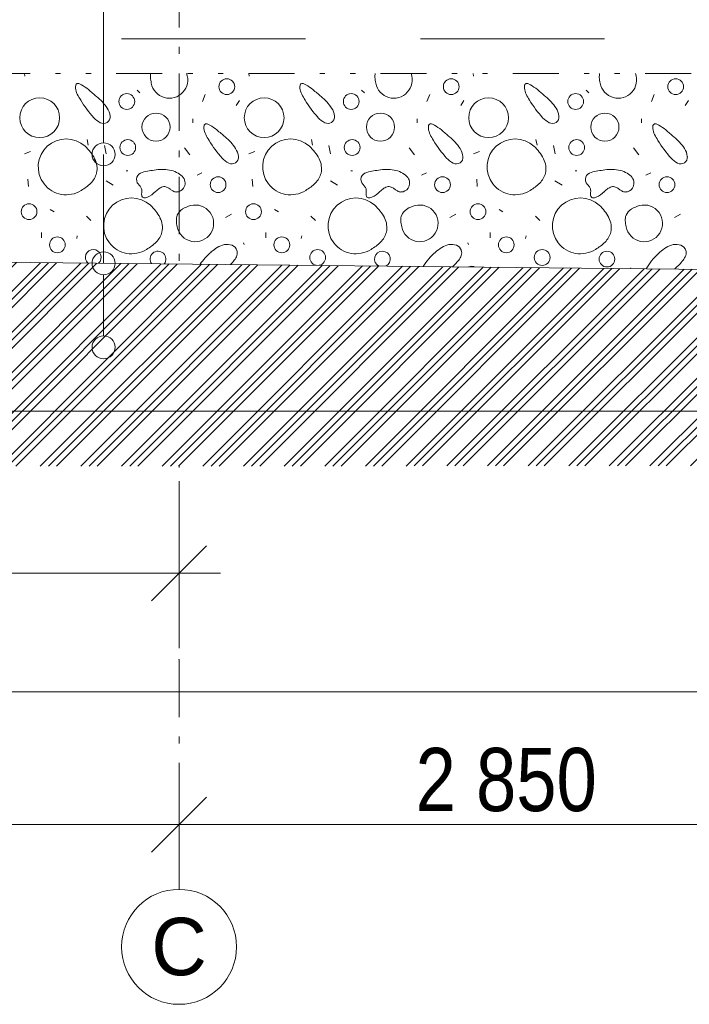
# Model space of a CAD drawing. Header units: millimetres. Extents: x -479461597 to -478645968, y -1101060132 to -1100898045.
# Tile 62 of 145: x -479079996 to -479077083, y -1101050701 to -1101046417. Entities that reach past the tile are written whole.
import ezdxf
from ezdxf.enums import TextEntityAlignment as Align

# ---------------------------------------------------------------- set-up
doc = ezdxf.new("R2010")
doc.units = ezdxf.units.MM
doc.header["$MEASUREMENT"] = 0
for name, pattern in [('Wipeout_Contour', [1000, 0, -1000]), ('Čerchovaná M', [450, 250, -85, 30, -85]), ('Čerchovaná se dvěma tečkami', [575, 200, -110, 22.5, -110, 22.5, -110]), ('Čárkovaná L', [1300, 800, -500])]:
    doc.linetypes.add(name, pattern=pattern)
for name, color, linetype in [('Bourané_2D prvky - vyplně', 7, 'Continuous'), ('Bourané_Kóty - SP', 7, 'Continuous'), ('Konstrukční síť', 7, 'Continuous'), ('Kóty - SP', 7, 'Continuous'), ('Legenda', 7, 'Continuous')]:
    doc.layers.add(name, color=color, linetype=linetype)
for name, color, linetype, lineweight, true_color in [('Bourané_2D prvky - vyplně_Pero_č.__40', 7, 'Continuous', 13, 0xc9ca94), ('Bourané_Konstrukce - základy výkop_Pero_č.__109', 7, 'Continuous', 13, 0x6da3d7), ('Bourané_Kóty - SP_Pero_č.__25', 7, 'Continuous', 13, 0x1a4f6e), ('Bourané_Kóty - SP_Pero_č.__45', 7, 'Continuous', 13, 0x1a4f6e), ('Bourané_Kóty - SP_Pero_č.__85', 7, 'Continuous', 13, 0x1a4f6e), ('Konstrukční síť_Pero_č.__81', 7, 'Continuous', 13, 0xa8a8a8), ('Kóty - SP_Pero_č.__25', 7, 'Continuous', 13, 0x1a4f6e), ('Kóty - SP_Pero_č.__45', 7, 'Continuous', 13, 0x1a4f6e), ('Kóty - SP_Pero_č.__85', 7, 'Continuous', 13, 0x1a4f6e), ('Legenda_Pero_č.__65', 7, 'Continuous', 13, 0x1a4f6e), ('Legenda_Pero_č.__85', 7, 'Continuous', 13, 0x1a4f6e), ('Situace - terén HTU_Pero_č.__186', 7, 'Continuous', 20, 0x7b0011)]:
    doc.layers.add(name, color=color, linetype=linetype, lineweight=lineweight, true_color=true_color)
for name, color, linetype, lineweight in [('Konstrukce - základy podsyp_Pero_č.__96', 124, 'Continuous', 13), ('Konstrukční síť_Pero_č.__183', 7, 'Continuous', 20), ('Legenda_Pero_č.__6', 7, 'Continuous', 20)]:
    doc.layers.add(name, color=color, linetype=linetype, lineweight=lineweight)
doc.styles.add('GENERATED_STYLE_5', font='txt')
doc.styles.add('GENERATED_STYLE_7', font='txt')
doc.dimstyles.new('GENERATED_STYLE__1', dxfattribs={"dimtxt": 275, "dimasz": 228, "dimexe": 0.18, "dimexo": 400, "dimgap": 0.09, "dimtad": 1, "dimtih": 1, "dimtoh": 1, "dimdec": 0, "dimzin": 0, "dimdsep": 46, "dimtxsty": 'GENERATED_STYLE_5', "dimblk": 'ARROWHEAD_6', "dimblk1": 'ARROWHEAD_6', "dimblk2": 'ARROWHEAD_6', "dimcen": 0.09, "dimclrd": 256, "dimclre": 256, "dimclrt": 256, "dimazin": 0, "dimtfac": 1, "dimtdec": 4, "dimtmove": 0, "dimatfit": 3, "dimfxl": 1, "dimtolj": 1, "dimtzin": 0, "dimarcsym": 0})
doc.dimstyles.new('GENERATED_STYLE__5', dxfattribs={"dimtxt": 275, "dimasz": 228, "dimexe": 0.18, "dimexo": 0.0625, "dimgap": 0.09, "dimtad": 1, "dimtih": 1, "dimtoh": 1, "dimdec": 0, "dimzin": 0, "dimdsep": 46, "dimtxsty": 'GENERATED_STYLE_5', "dimblk": 'ARROWHEAD_6', "dimblk1": 'ARROWHEAD_6', "dimblk2": 'ARROWHEAD_6', "dimcen": 0.09, "dimclrd": 256, "dimclre": 256, "dimclrt": 256, "dimazin": 0, "dimtfac": 1, "dimtdec": 4, "dimtmove": 0, "dimatfit": 3, "dimfxl": 1, "dimtolj": 1, "dimtzin": 0, "dimarcsym": 0})
doc.dimstyles.new('GENERATED_STYLE__6', dxfattribs={"dimtxt": 275, "dimasz": 261.25, "dimexe": 0.18, "dimexo": 400, "dimgap": 0.09, "dimtad": 1, "dimtih": 1, "dimtoh": 1, "dimdec": 0, "dimzin": 0, "dimdsep": 46, "dimtxsty": 'GENERATED_STYLE_5', "dimblk": 'ARROWHEAD_6', "dimblk1": 'ARROWHEAD_6', "dimblk2": 'ARROWHEAD_6', "dimcen": 0.09, "dimclrd": 256, "dimclre": 256, "dimclrt": 256, "dimazin": 0, "dimtfac": 1, "dimtdec": 4, "dimtmove": 0, "dimatfit": 3, "dimfxl": 1, "dimtolj": 1, "dimtzin": 0, "dimarcsym": 0})

# ---------------------------------------------------------------- blocks, each defined once
blk = doc.blocks.new('*X61', base_point=(-479070253, -1101046200.7))
at = {"layer": 'Bourané_2D prvky - vyplně_Pero_č.__40', "color": 9, "linetype": 'Continuous', "lineweight": 13, "true_color": 0xc9ca94}
for p, q in [((-479079974.4, -1101046662.5), (-479079975.9, -1101046650.7)), ((-479078998.1, -1101046662.5), (-479078999.6, -1101046650.7)), ((-479078021.8, -1101046662.5), (-479078023.3, -1101046650.7)), ((-479079485.2, -1101046723.3), (-479079473.4, -1101046735.2)), ((-479078508.9, -1101046723.3), (-479078497, -1101046735.2)), ((-479077532.6, -1101046723.3), (-479077520.7, -1101046735.2)), ((-479079189.1, -1101046742.3), (-479079201, -1101046773.1)), ((-479079054.1, -1101046789.6), (-479079039.9, -1101046768.3)), ((-479078212.8, -1101046742.3), (-479078224.7, -1101046773.1)), ((-479078077.8, -1101046789.6), (-479078063.6, -1101046768.3)), ((-479077236.5, -1101046742.3), (-479077248.3, -1101046773.1)), ((-479077101.5, -1101046789.6), (-479077087.3, -1101046768.3)), ((-479079243.6, -1101046848.9), (-479079243.6, -1101046865.4)), ((-479078267.3, -1101046848.9), (-479078267.3, -1101046865.4)), ((-479077291, -1101046848.9), (-479077291, -1101046865.4)), ((-479079703.1, -1101046938.9), (-479079698.4, -1101046962.6)), ((-479078726.8, -1101046938.9), (-479078722.1, -1101046962.6)), ((-479077750.5, -1101046938.9), (-479077745.7, -1101046962.6)), ((-479079949.5, -1101046991), (-479079975.5, -1101047000.4)), ((-479079627.3, -1101046964.9), (-479079620.2, -1101047000.4)), ((-479079255.5, -1101047005.2), (-479079279.1, -1101046974.4)), ((-479078973.1, -1101046991), (-479078999.2, -1101047000.4)), ((-479078651, -1101046964.9), (-479078643.9, -1101047000.4)), ((-479078279.1, -1101047005.2), (-479078302.8, -1101046974.4)), ((-479077996.8, -1101046991), (-479078022.9, -1101047000.4)), ((-479077674.7, -1101046964.9), (-479077667.6, -1101047000.4)), ((-479077302.8, -1101047005.2), (-479077326.5, -1101046974.4)), ((-479079532.6, -1101047073.9), (-479079525.5, -1101047073.9)), ((-479078556.3, -1101047073.9), (-479078549.2, -1101047073.9)), ((-479077579.9, -1101047073.9), (-479077572.8, -1101047073.9)), ((-479079961.1, -1101047111.5), (-479079958.7, -1101047142.3)), ((-479079620.5, -1101047118.2), (-479079589.7, -1101047137.2)), ((-479079224.7, -1101047092.8), (-479079203.3, -1101047083.4)), ((-479078984.8, -1101047111.5), (-479078982.4, -1101047142.3)), ((-479078644.2, -1101047118.2), (-479078613.4, -1101047137.2)), ((-479078248.3, -1101047092.8), (-479078227, -1101047083.4)), ((-479078008.4, -1101047111.5), (-479078006.1, -1101047142.3)), ((-479077667.9, -1101047118.2), (-479077637.1, -1101047137.2)), ((-479077272, -1101047092.8), (-479077250.7, -1101047083.4)), ((-479079863.5, -1101047242.5), (-479079846.8, -1101047253.3)), ((-479078887.2, -1101047242.5), (-479078870.4, -1101047253.3)), ((-479077910.9, -1101047242.5), (-479077894.1, -1101047253.3)), ((-479079705.5, -1101047272), (-479079686.5, -1101047290.9)), ((-479079075, -1101047262.9), (-479079101.1, -1101047277.1)), ((-479078729.2, -1101047272), (-479078710.2, -1101047290.9)), ((-479078098.7, -1101047262.9), (-479078124.8, -1101047277.1)), ((-479077752.8, -1101047272), (-479077733.9, -1101047290.9)), ((-479077122.4, -1101047262.9), (-479077148.5, -1101047277.1)), ((-479079902.1, -1101047366.7), (-479079902.1, -1101047343)), ((-479079748.1, -1101047369.1), (-479079745.8, -1101047357.2)), ((-479078925.8, -1101047366.7), (-479078925.8, -1101047343)), ((-479078771.8, -1101047369.1), (-479078769.4, -1101047357.2)), ((-479077949.4, -1101047366.7), (-479077949.4, -1101047343)), ((-479077795.5, -1101047369.1), (-479077793.1, -1101047357.2)), ((-479079020.5, -1101047395.1), (-479079022.9, -1101047388)), ((-479078044.2, -1101047395.1), (-479078046.6, -1101047388)), ((-479077338.3, -1101047497), (-479077339.5, -1101047499.9))]:
    blk.add_line(p, q, dxfattribs=at)
for centre, radius in [((-479079095.4, -1101046708.4), 34.3), ((-479078119.1, -1101046708.4), 34.3), ((-479077142.8, -1101046708.4), 34.3), ((-479079909.2, -1101046843.4), 86.5), ((-479079530.4, -1101046772.8), 34.3), ((-479078932.9, -1101046843.4), 86.5), ((-479078554.1, -1101046772.8), 34.3), ((-479077956.6, -1101046843.4), 86.5), ((-479077577.8, -1101046772.8), 34.3), ((-479079403.2, -1101046884.4), 61.2), ((-479078426.9, -1101046884.4), 61.2), ((-479077450.6, -1101046884.4), 61.2), ((-479079526.2, -1101046973.2), 34.3), ((-479078549.9, -1101046973.2), 34.3), ((-479077573.6, -1101046973.2), 34.3), ((-479079133.2, -1101047134.9), 34.3), ((-479078156.9, -1101047134.9), 34.3), ((-479077180.6, -1101047134.9), 34.3), ((-479079955.5, -1101047252.3), 34.3), ((-479078979.2, -1101047252.3), 34.3), ((-479078002.8, -1101047252.3), 34.3), ((-479079832.3, -1101047396.6), 34.3), ((-479078856, -1101047396.6), 34.3), ((-479077879.7, -1101047396.6), 34.3), ((-479078699.9, -1101047451.5), 34.3), ((-479077723.6, -1101047451.5), 34.3), ((-479077441.8, -1101047458.5), 34.3)]:
    blk.add_circle(centre, radius, dxfattribs=at)
for centre, radius, start, end in [((-479079367.2, -1101046664.4), 60.4, 166.8265, 183.2347), ((-479079345.1, -1101046678.7), 79.9, 190.4282, 20.57), ((-479078390.9, -1101046664.4), 60.4, 166.8265, 183.2347), ((-479078368.8, -1101046678.7), 79.9, 190.4282, 20.57), ((-479077414.6, -1101046664.4), 60.4, 166.8265, 183.2347), ((-479077392.4, -1101046678.7), 79.9, 190.4282, 20.57), ((-479079287.7, -1101046660), 140, 183.2095, 193.7302), ((-479078311.4, -1101046660), 140, 183.2095, 193.7302), ((-479077335.1, -1101046660), 140, 183.2095, 193.7302), ((-479079718.6, -1101046710.1), 35.1, 166.9916, 187.7906), ((-479079673.8, -1101046705.9), 80.1, 186.4296, 206.157), ((-479079740.7, -1101046705.3), 12.4, 144.5812, 165.7924), ((-479079744.3, -1101046702.9), 8.15, 116.4425, 143.7464), ((-479079743.7, -1101046704.4), 9.77, 91.5878, 115.1953), ((-479079743.5, -1101046712.5), 17.9, 76.2622, 91.634), ((-479079751.1, -1101046740.9), 47.3, 60.0923, 75.5611), ((-479079828.7, -1101046877), 203.9, 49.777, 60.2392), ((-479080284.3, -1101047442.6), 930.2, 47.9748, 50.8493), ((-479078742.3, -1101046710.1), 35.1, 166.9916, 187.7906), ((-479078697.5, -1101046705.9), 80.1, 186.4296, 206.157), ((-479078764.4, -1101046705.3), 12.4, 144.5812, 165.7924), ((-479078768, -1101046702.9), 8.15, 116.4425, 143.7464), ((-479078767.4, -1101046704.4), 9.77, 91.5878, 115.1953), ((-479078767.2, -1101046712.5), 17.9, 76.2622, 91.634), ((-479078774.7, -1101046740.9), 47.3, 60.0923, 75.5611), ((-479078852.4, -1101046877), 203.9, 49.777, 60.2392), ((-479079308, -1101047442.6), 930.2, 47.9748, 50.8493), ((-479077765.9, -1101046710.1), 35.1, 166.9916, 187.7906), ((-479077721.1, -1101046705.9), 80.1, 186.4296, 206.157), ((-479077788.1, -1101046705.3), 12.4, 144.5812, 165.7924), ((-479077791.6, -1101046702.9), 8.15, 116.4425, 143.7464), ((-479077791.1, -1101046704.4), 9.77, 91.5878, 115.1953), ((-479077790.9, -1101046712.5), 17.9, 76.2622, 91.634), ((-479077798.4, -1101046740.9), 47.3, 60.0923, 75.5611), ((-479077876, -1101046877), 203.9, 49.777, 60.2392), ((-479078331.7, -1101047442.6), 930.2, 47.9748, 50.8493), ((-479079539.4, -1101046639.1), 230.1, 206.3304, 213.6244), ((-479079342.5, -1101046538.6), 450.4, 210.4057, 222.5965), ((-479079802.7, -1101046927.1), 225.2, 33.8343, 51.1866), ((-479078563.1, -1101046639.1), 230.1, 206.3304, 213.6244), ((-479078366.2, -1101046538.6), 450.4, 210.4057, 222.5965), ((-479078826.4, -1101046927.1), 225.2, 33.8343, 51.1866), ((-479077586.7, -1101046639.1), 230.1, 206.3304, 213.6244), ((-479077389.9, -1101046538.6), 450.4, 210.4057, 222.5965), ((-479077850.1, -1101046927.1), 225.2, 33.8343, 51.1866), ((-479079682.6, -1101046845.2), 79.8, 6.3813, 32.9796), ((-479078706.3, -1101046845.2), 79.8, 6.3813, 32.9796), ((-479077730, -1101046845.2), 79.8, 6.3813, 32.9796), ((-479079600.7, -1101046776.5), 99.3, 222.3712, 243.0633), ((-479079631.4, -1101046837.4), 31.2, 242.6052, 300.2402), ((-479079633.1, -1101046839.9), 30, 305.4921, 6.9034), ((-479078624.4, -1101046776.5), 99.3, 222.3712, 243.0633), ((-479078655.1, -1101046837.4), 31.2, 242.6052, 300.2402), ((-479078656.8, -1101046839.9), 30, 305.4921, 6.9034), ((-479077648.1, -1101046776.5), 99.3, 222.3712, 243.0633), ((-479077678.7, -1101046837.4), 31.2, 242.6052, 300.2402), ((-479077680.5, -1101046839.9), 30, 305.4921, 6.9034), ((-479079160, -1101046885.7), 35.1, 166.9916, 187.7906), ((-479079115.1, -1101046881.5), 80.1, 186.4296, 206.157), ((-479079182.1, -1101046880.9), 12.4, 144.5812, 165.7924), ((-479079185.7, -1101046878.5), 8.15, 116.4425, 143.7464), ((-479079185.1, -1101046880), 9.77, 91.5878, 115.1953), ((-479079184.9, -1101046888.1), 17.9, 76.2622, 91.634), ((-479079192.4, -1101046916.5), 47.3, 60.0923, 75.5611), ((-479079270.1, -1101047052.5), 203.9, 49.777, 60.2392), ((-479079725.7, -1101047618.2), 930.2, 47.9748, 50.8493), ((-479078183.6, -1101046885.7), 35.1, 166.9916, 187.7906), ((-479078138.8, -1101046881.5), 80.1, 186.4296, 206.157), ((-479078205.8, -1101046880.9), 12.4, 144.5812, 165.7924), ((-479078209.3, -1101046878.5), 8.15, 116.4425, 143.7464), ((-479078208.8, -1101046880), 9.77, 91.5878, 115.1953), ((-479078208.6, -1101046888.1), 17.9, 76.2622, 91.634), ((-479078216.1, -1101046916.5), 47.3, 60.0923, 75.5611), ((-479078293.7, -1101047052.5), 203.9, 49.777, 60.2392), ((-479078749.4, -1101047618.2), 930.2, 47.9748, 50.8493), ((-479077207.3, -1101046885.7), 35.1, 166.9916, 187.7906), ((-479077162.5, -1101046881.5), 80.1, 186.4296, 206.157), ((-479077229.5, -1101046880.9), 12.4, 144.5812, 165.7924), ((-479077233, -1101046878.5), 8.15, 116.4425, 143.7464), ((-479077232.5, -1101046880), 9.77, 91.5878, 115.1953), ((-479077232.2, -1101046888.1), 17.9, 76.2622, 91.634), ((-479077239.8, -1101046916.5), 47.3, 60.0923, 75.5611), ((-479077317.4, -1101047052.5), 203.9, 49.777, 60.2392), ((-479077773.1, -1101047618.2), 930.2, 47.9748, 50.8493), ((-479079794.1, -1101047057.2), 121.6, 47.4454, 302.6151), ((-479078980.8, -1101046814.7), 230.1, 206.3304, 213.6244), ((-479078783.9, -1101046714.2), 450.4, 210.4057, 222.5965), ((-479079244.1, -1101047102.7), 225.2, 33.8343, 51.1866), ((-479078817.8, -1101047057.2), 121.6, 47.4454, 302.6151), ((-479078004.4, -1101046814.7), 230.1, 206.3304, 213.6244), ((-479077807.6, -1101046714.2), 450.4, 210.4057, 222.5965), ((-479078267.8, -1101047102.7), 225.2, 33.8343, 51.1866), ((-479077841.4, -1101047057.2), 121.6, 47.4454, 302.6151), ((-479077028.1, -1101046814.7), 230.1, 206.3304, 213.6244), ((-479076831.3, -1101046714.2), 450.4, 210.4057, 222.5965), ((-479077291.5, -1101047102.7), 225.2, 33.8343, 51.1866), ((-479079848.2, -1101047115.2), 201, 27.7394, 47.2569), ((-479079124, -1101047020.8), 79.8, 6.3813, 32.9796), ((-479078871.9, -1101047115.2), 201, 27.7394, 47.2569), ((-479078147.7, -1101047020.8), 79.8, 6.3813, 32.9796), ((-479077895.6, -1101047115.2), 201, 27.7394, 47.2569), ((-479077171.4, -1101047020.8), 79.8, 6.3813, 32.9796), ((-479079752.2, -1101047064.9), 92.5, 347.7666, 27.8507), ((-479079042.1, -1101046952.1), 99.3, 222.3712, 243.0633), ((-479079074.5, -1101047015.5), 30, 305.4921, 6.9034), ((-479078775.8, -1101047064.9), 92.5, 347.7666, 27.8507), ((-479078065.8, -1101046952.1), 99.3, 222.3712, 243.0633), ((-479078098.2, -1101047015.5), 30, 305.4921, 6.9034), ((-479077799.5, -1101047064.9), 92.5, 347.7666, 27.8507), ((-479077089.5, -1101046952.1), 99.3, 222.3712, 243.0633), ((-479077121.8, -1101047015.5), 30, 305.4921, 6.9034), ((-479079348.3, -1101047544), 476.8, 96.6259, 103.9434), ((-479079376.8, -1101047249.4), 181.1, 76.9848, 98.4191), ((-479079365.3, -1101047188.6), 119.2, 60.5831, 75.8236), ((-479079072.8, -1101047013), 31.2, 242.6052, 300.2402), ((-479078372, -1101047544), 476.8, 96.6259, 103.9434), ((-479078400.5, -1101047249.4), 181.1, 76.9848, 98.4191), ((-479078388.9, -1101047188.6), 119.2, 60.5831, 75.8236), ((-479078096.4, -1101047013), 31.2, 242.6052, 300.2402), ((-479077395.7, -1101047544), 476.8, 96.6259, 103.9434), ((-479077424.2, -1101047249.4), 181.1, 76.9848, 98.4191), ((-479077412.6, -1101047188.6), 119.2, 60.5831, 75.8236), ((-479077120.1, -1101047013), 31.2, 242.6052, 300.2402), ((-479079754.8, -1101047059.5), 96.3, 314.7779, 344.9961), ((-479079456.5, -1101047112), 31.5, 102.3324, 221.6658), ((-479079339.9, -1101047146.2), 69.8, 37.6475, 61.5974), ((-479079317.3, -1101047127.3), 40.4, 327.0376, 36.1209), ((-479078778.5, -1101047059.5), 96.3, 314.7779, 344.9961), ((-479078480.2, -1101047112), 31.5, 102.3324, 221.6658), ((-479078363.6, -1101047146.2), 69.8, 37.6475, 61.5974), ((-479078340.9, -1101047127.3), 40.4, 327.0376, 36.1209), ((-479077802.2, -1101047059.5), 96.3, 314.7779, 344.9961), ((-479077503.8, -1101047112), 31.5, 102.3324, 221.6658), ((-479077387.3, -1101047146.2), 69.8, 37.6475, 61.5974), ((-479077364.6, -1101047127.3), 40.4, 327.0376, 36.1209), ((-479079828, -1101046985.9), 200.1, 299.8029, 314.8134), ((-479079546.3, -1101047199.4), 93.8, 36.3442, 45.0506), ((-479079494.8, -1101047161.3), 29.8, 9.2485, 36.0448), ((-479079516.9, -1101047161.7), 51.7, 352.8034, 5.8388), ((-479079495.6, -1101047073.5), 128.1, 295.4669, 314.5735), ((-479079297.7, -1101047279.1), 157.3, 125.1766, 133.3696), ((-479079365.2, -1101047182.6), 39.5, 96.3875, 125.8548), ((-479079367.8, -1101047174.8), 31.5, 62.2902, 93.1672), ((-479079396.6, -1101047227.8), 91.8, 52.6959, 61.7729), ((-479079279, -1101047072.6), 102.9, 232.9934, 240.456), ((-479079312.4, -1101047131.1), 35.6, 240.8322, 267.0065), ((-479079314, -1101047130.8), 35.8, 269.5174, 328.7918), ((-479078851.7, -1101046985.9), 200.1, 299.8029, 314.8134), ((-479078570, -1101047199.4), 93.8, 36.3442, 45.0506), ((-479078518.5, -1101047161.3), 29.8, 9.2485, 36.0448), ((-479078540.5, -1101047161.7), 51.7, 352.8034, 5.8388), ((-479078519.3, -1101047073.5), 128.1, 295.4669, 314.5735), ((-479078321.4, -1101047279.1), 157.3, 125.1766, 133.3696), ((-479078388.8, -1101047182.6), 39.5, 96.3875, 125.8548), ((-479078391.5, -1101047174.8), 31.5, 62.2902, 93.1672), ((-479078420.2, -1101047227.8), 91.8, 52.6959, 61.7729), ((-479078302.7, -1101047072.6), 102.9, 232.9934, 240.456), ((-479078336.1, -1101047131.1), 35.6, 240.8322, 267.0065), ((-479078337.7, -1101047130.8), 35.8, 269.5174, 328.7918), ((-479077875.4, -1101046985.9), 200.1, 299.8029, 314.8134), ((-479077593.7, -1101047199.4), 93.8, 36.3442, 45.0506), ((-479077542.2, -1101047161.3), 29.8, 9.2485, 36.0448), ((-479077564.2, -1101047161.7), 51.7, 352.8034, 5.8388), ((-479077543, -1101047073.5), 128.1, 295.4669, 314.5735), ((-479077345.1, -1101047279.1), 157.3, 125.1766, 133.3696), ((-479077412.5, -1101047182.6), 39.5, 96.3875, 125.8548), ((-479077415.2, -1101047174.8), 31.5, 62.2902, 93.1672), ((-479077443.9, -1101047227.8), 91.8, 52.6959, 61.7729), ((-479077326.4, -1101047072.6), 102.9, 232.9934, 240.456), ((-479077359.8, -1101047131.1), 35.6, 240.8322, 267.0065), ((-479077361.3, -1101047130.8), 35.8, 269.5174, 328.7918), ((-479079509.8, -1101047313.8), 121.6, 47.4454, 302.6151), ((-479079420.9, -1101047174.4), 45.1, 172.1101, 189.0874), ((-479079450.6, -1101047178.9), 15.1, 189.971, 219.9454), ((-479079454.2, -1101047181.3), 10.8, 222.4728, 257.5463), ((-479079452.8, -1101047173.7), 18.5, 258.5237, 281.5295), ((-479079456.7, -1101047152.1), 40.5, 280.7953, 293.5363), ((-479078533.5, -1101047313.8), 121.6, 47.4454, 302.6151), ((-479078444.6, -1101047174.4), 45.1, 172.1101, 189.0874), ((-479078474.2, -1101047178.9), 15.1, 189.971, 219.9454), ((-479078477.9, -1101047181.3), 10.8, 222.4728, 257.5463), ((-479078476.5, -1101047173.7), 18.5, 258.5237, 281.5295), ((-479078480.4, -1101047152.1), 40.5, 280.7953, 293.5363), ((-479077557.2, -1101047313.8), 121.6, 47.4454, 302.6151), ((-479077468.3, -1101047174.4), 45.1, 172.1101, 189.0874), ((-479077497.9, -1101047178.9), 15.1, 189.971, 219.9454), ((-479077501.6, -1101047181.3), 10.8, 222.4728, 257.5463), ((-479077500.2, -1101047173.7), 18.5, 258.5237, 281.5295), ((-479077504.1, -1101047152.1), 40.5, 280.7953, 293.5363), ((-479079564, -1101047371.8), 201, 27.7394, 47.2569), ((-479079232.4, -1101047303), 79.9, 190.4282, 104.6294), ((-479079257.8, -1101047290.4), 57.9, 120.7918, 156.6671), ((-479079215.3, -1101047361.1), 140.5, 105.3821, 120.9077), ((-479078587.7, -1101047371.8), 201, 27.7394, 47.2569), ((-479078256.1, -1101047303), 79.9, 190.4282, 104.6294), ((-479078281.5, -1101047290.4), 57.9, 120.7918, 156.6671), ((-479078239, -1101047361.1), 140.5, 105.3821, 120.9077), ((-479077611.3, -1101047371.8), 201, 27.7394, 47.2569), ((-479077279.8, -1101047303), 79.9, 190.4282, 104.6294), ((-479077305.2, -1101047290.4), 57.9, 120.7918, 156.6671), ((-479077262.7, -1101047361.1), 140.5, 105.3821, 120.9077), ((-479079467.9, -1101047321.5), 92.5, 347.7666, 27.8507), ((-479079254.5, -1101047288.7), 60.4, 159.3574, 183.2347), ((-479079175, -1101047284.3), 140, 183.2095, 193.7302), ((-479078491.6, -1101047321.5), 92.5, 347.7666, 27.8507), ((-479078278.2, -1101047288.7), 60.4, 159.3574, 183.2347), ((-479078198.7, -1101047284.3), 140, 183.2095, 193.7302), ((-479077515.3, -1101047321.5), 92.5, 347.7666, 27.8507), ((-479077301.9, -1101047288.7), 60.4, 159.3574, 183.2347), ((-479077222.4, -1101047284.3), 140, 183.2095, 193.7302), ((-479079470.5, -1101047316.2), 96.3, 314.7779, 344.9961), ((-479078494.2, -1101047316.2), 96.3, 314.7779, 344.9961), ((-479077517.9, -1101047316.2), 96.3, 314.7779, 344.9961), ((-479079676.2, -1101047451.5), 34.3, 312.6136, 226.2405), ((-479079543.8, -1101047242.6), 200.1, 299.8029, 314.8134), ((-479079024.6, -1101047581.9), 207.1, 122.8427, 132.3696), ((-479079089.9, -1101047480.5), 86.5, 100.496, 122.8825), ((-479079094.6, -1101047454.9), 60.4, 68.6646, 100.5486), ((-479079085.9, -1101047432.6), 36.5, 19.3509, 68.7902), ((-479079086, -1101047431.4), 36.2, 341.8983, 17.4009), ((-479078567.4, -1101047242.6), 200.1, 299.8029, 314.8134), ((-479078048.3, -1101047581.9), 207.1, 122.8427, 132.3696), ((-479078113.6, -1101047480.5), 86.5, 100.496, 122.8825), ((-479078118.3, -1101047454.9), 60.4, 68.6646, 100.5486), ((-479078109.5, -1101047432.6), 36.5, 19.3509, 68.7902), ((-479078109.7, -1101047431.4), 36.2, 341.8983, 17.4009), ((-479077591.1, -1101047242.6), 200.1, 299.8029, 314.8134), ((-479077071.9, -1101047581.9), 207.1, 122.8427, 132.3696), ((-479077137.3, -1101047480.5), 86.5, 100.496, 122.8825), ((-479077142, -1101047454.9), 60.4, 68.6646, 100.5486), ((-479077133.2, -1101047432.6), 36.5, 19.3509, 68.7902), ((-479077133.4, -1101047431.4), 36.2, 341.8983, 17.4009), ((-479079394.5, -1101047458.5), 34.3, 321.9566, 216.8975), ((-479078997.6, -1101047628), 259.5, 129.9016, 145.5542), ((-479079259.8, -1101047308.6), 250.4, 316.0127, 321.8671), ((-479079116.7, -1101047420.4), 68.8, 321.4678, 341.1053), ((-479078418.2, -1101047458.5), 34.3, 296.1865, 242.6676), ((-479078021.3, -1101047628), 259.5, 129.9016, 148.1126), ((-479078283.5, -1101047308.6), 250.4, 312.8533, 321.8671), ((-479078140.3, -1101047420.4), 68.8, 321.4678, 341.1053), ((-479077045, -1101047628), 259.5, 129.9016, 148.2696), ((-479077307.2, -1101047308.6), 250.4, 310.4067, 321.8671), ((-479077164, -1101047420.4), 68.8, 321.4678, 341.1053), ((-479078029.3, -1101047524), 34.3, 64.0751, 114.779), ((-479077175.3, -1101047549.8), 107.6, 147.1941, 152.7944), ((-479077407.8, -1101047188.4), 407.2, 309.6686, 310.2276)]:
    blk.add_arc(centre, radius, start, end, dxfattribs=at)
blk = doc.blocks.new('výplň_2_3', base_point=(-479070253, -1101046200.7))
at = {"color": 254, "linetype": 'Wipeout_Contour', "lineweight": 0, "ltscale": 25215994912.12917}
blk.add_wipeout([(-479095604.7, -1101047000.7), (-479095651.1, -1101047000.7), (-479095651.1, -1101047050.7), (-479095540.5, -1101047050.7), (-479095344.2, -1101047247), (-479095301, -1101047375.7), (-479097801.1, -1101047350.7), (-479097801.1, -1101047450.7), (-479095259, -1101047528.4), (-479095168, -1101047859.2), (-479094914.9, -1101047859.2), (-479094839.2, -1101047650.9), (-479082278.3, -1101047450.5), (-479068802.5, -1101047585.3), (-479068700, -1101047958.3), (-479068405.7, -1101047958.3), (-479068300.6, -1101047576), (-479067167.3, -1101047564.7), (-479067150.4, -1101046721.3), (-479068253.1, -1101046650.7), (-479095604.7, -1101046650.7)], dxfattribs=at).dxf.layer = 'Bourané_2D prvky - vyplně'
at = {"layer": 'Bourané_2D prvky - vyplně_Pero_č.__40', "color": 9, "linetype": 'Continuous', "lineweight": 13, "true_color": 0xc9ca94}
blk.add_blockref('*X61', (-479070253, -1101046200.7), dxfattribs=at)
blk = doc.blocks.new('Standardní značka sítě[11]_3', base_point=(-479079303.1, -1101036200.7))
at = {"layer": 'Konstrukční síť_Pero_č.__183', "color": 7, "linetype": 'Continuous', "lineweight": 20}
blk.add_circle((-479079303.1, -1101050450.7), 250, dxfattribs=at)
at = {"layer": 'Konstrukční síť_Pero_č.__81', "color": 253, "linetype": 'Čerchovaná M', "lineweight": 13, "true_color": 0xa8a8a8}
for p, q in [((-479079303.1, -1101037200.7), (-479079303.1, -1101049200.7)), ((-479079303.1, -1101049200.7), (-479079303.1, -1101050200.7))]:
    blk.add_line(p, q, dxfattribs=at)
blk.add_point((-479079303.1, -1101049200.7), dxfattribs=at)
blk.add_point((-479079303.1, -1101049200.7), dxfattribs=at)
at = {"layer": 'Konstrukční síť_Pero_č.__183', "color": 7, "lineweight": 20, "style": 'GENERATED_STYLE_7'}
for tag, p in [('AC_MarkerText_1_0', (-479079303.1, -1101035949.3)), ('AC_MarkerText_1_1', (-479079303.1, -1101050449.3))]:
    blk.add_attdef(tag, text='', height=250, rotation=360, dxfattribs=at).set_placement(p, align=Align.MIDDLE_CENTER)
blk = doc.blocks.new('Čára_6_3', base_point=(-479079631.4, -1101042977.9))
at = {"layer": 'Legenda_Pero_č.__65', "color": 146, "linetype": 'Continuous', "lineweight": 13, "true_color": 0x1a4f6e}
blk.add_line((-479079631.4, -1101042977.9), (-479079631.4, -1101046952.9), dxfattribs=at)
at = {"layer": 'Legenda_Pero_č.__85', "color": 146, "linetype": 'Continuous', "lineweight": 13, "true_color": 0x1a4f6e}
blk.add_circle((-479079631.4, -1101047002.9), 50, dxfattribs=at)
blk = doc.blocks.new('Čára_7_3', base_point=(-479079631.4, -1101047477))
at = {"layer": 'Legenda_Pero_č.__65', "color": 146, "linetype": 'Continuous', "lineweight": 13, "true_color": 0x1a4f6e}
blk.add_line((-479079631.4, -1101047527), (-479079631.4, -1101047792.1), dxfattribs=at)
at = {"layer": 'Legenda_Pero_č.__85', "color": 146, "linetype": 'Continuous', "lineweight": 13, "true_color": 0x1a4f6e}
for centre in [(-479079631.4, -1101047477), (-479079631.4, -1101047842.1)]:
    blk.add_circle(centre, 50, dxfattribs=at)
blk = doc.blocks.new('*D86', base_point=(-479070253, -1101046200.7))
at = {"layer": 'Kóty - SP_Pero_č.__45', "color": 146, "linetype": 'Continuous', "lineweight": 13, "true_color": 0x1a4f6e}
for p, q in [((-479085133.1, -1101049799.1), (-479085373.1, -1101050039.1)), ((-479079183.1, -1101049799.1), (-479079423.1, -1101050039.1))]:
    blk.add_line(p, q, dxfattribs=at)
at = {"layer": 'Kóty - SP_Pero_č.__85', "color": 146, "linetype": 'Continuous', "lineweight": 13, "true_color": 0x1a4f6e}
for p, q in [((-479085253.1, -1101050144.1), (-479085253.1, -1101049694.1)), ((-479079303.1, -1101050144.1), (-479079303.1, -1101049694.1)), ((-479085253.1, -1101049919.1), (-479079303.1, -1101049919.1))]:
    blk.add_line(p, q, dxfattribs=at)
at = {"layer": 'Kóty - SP_Pero_č.__25', "color": 146, "lineweight": 13, "true_color": 0x1a4f6e, "insert": (-479082674.1, -1101049864.1), "char_height": 275, "attachment_point": 7, "style": 'GENERATED_STYLE_5'}
blk.add_mtext('\\A1;{\\pql;\\fArial Narrow|b0|i0|c238|p34;5\xa0950}', dxfattribs=at)
blk = doc.blocks.new('ARROWHEAD_6')
at = {"color": 0, "linetype": 'Continuous', "lineweight": 0}
for p, q in [((-0.5, -0.5), (0.5, 0.5)), ((0, 0), (-1, 0))]:
    blk.add_line(p, q, dxfattribs=at)
blk = doc.blocks.new('*D87', base_point=(-479070253, -1101046200.7))
at = {"layer": 'Kóty - SP_Pero_č.__45', "color": 146, "linetype": 'Continuous', "lineweight": 13, "true_color": 0x1a4f6e}
for p, q in [((-479079183.1, -1101049799.1), (-479079423.1, -1101050039.1)), ((-479076333, -1101049799.1), (-479076573, -1101050039.1))]:
    blk.add_line(p, q, dxfattribs=at)
at = {"layer": 'Kóty - SP_Pero_č.__85', "color": 146, "linetype": 'Continuous', "lineweight": 13, "true_color": 0x1a4f6e}
for p, q in [((-479079303.1, -1101050144.1), (-479079303.1, -1101049694.1)), ((-479076453, -1101050144.1), (-479076453, -1101049694.1)), ((-479079303.1, -1101049919.1), (-479076453, -1101049919.1))]:
    blk.add_line(p, q, dxfattribs=at)
at = {"layer": 'Kóty - SP_Pero_č.__25', "color": 146, "lineweight": 13, "true_color": 0x1a4f6e, "insert": (-479078274.1, -1101049864.1), "char_height": 275, "attachment_point": 7, "style": 'GENERATED_STYLE_5'}
blk.add_mtext('\\A1;{\\pql;\\fArial Narrow|b0|i0|c238|p34;2\xa0850}', dxfattribs=at)
blk = doc.blocks.new('*D93', base_point=(-479070253, -1101046200.7))
at = {"layer": 'Kóty - SP_Pero_č.__45', "color": 146, "linetype": 'Continuous', "lineweight": 13, "true_color": 0x1a4f6e}
for p, q in [((-479082158.3, -1101048705.3), (-479082398.3, -1101048945.3)), ((-479079423.1, -1101048945.3), (-479079183.1, -1101048705.3))]:
    blk.add_line(p, q, dxfattribs=at)
at = {"layer": 'Kóty - SP_Pero_č.__85', "color": 146, "linetype": 'Continuous', "lineweight": 13, "true_color": 0x1a4f6e}
for p, q in [((-479082278.3, -1101049050.3), (-479082278.3, -1101048425.3)), ((-479079303.1, -1101049050.3), (-479079303.1, -1101048425.3)), ((-479082278.3, -1101048825.3), (-479079303.1, -1101048825.3)), ((-479079303.1, -1101048825.3), (-479079123.1, -1101048825.3))]:
    blk.add_line(p, q, dxfattribs=at)
at = {"layer": 'Kóty - SP_Pero_č.__25', "color": 146, "lineweight": 13, "true_color": 0x1a4f6e, "insert": (-479081186.7, -1101048770.3), "char_height": 275, "attachment_point": 7, "style": 'GENERATED_STYLE_5'}
blk.add_mtext('\\A1;{\\pql;\\fArial Narrow|b0|i0|c238|p34;2\xa0975}', dxfattribs=at)
blk = doc.blocks.new('*D98', base_point=(-479070253, -1101046200.7))
at = {"layer": 'Bourané_Kóty - SP_Pero_č.__45', "color": 146, "linetype": 'Continuous', "lineweight": 13, "true_color": 0x1a4f6e}
for p, q in [((-479082140.8, -1101047982), (-479082415.8, -1101048257)), ((-479068690.6, -1101048257), (-479068415.6, -1101047982))]:
    blk.add_line(p, q, dxfattribs=at)
at = {"layer": 'Bourané_Kóty - SP_Pero_č.__85', "color": 146, "linetype": 'Continuous', "lineweight": 13, "true_color": 0x1a4f6e}
for p, q in [((-479082278.3, -1101048377.3), (-479082278.3, -1101047719.5)), ((-479068553.1, -1101048377.3), (-479068553.1, -1101047719.5)), ((-479082278.3, -1101048119.5), (-479068553.1, -1101048119.5)), ((-479068553.1, -1101048119.5), (-479068346.9, -1101048119.5))]:
    blk.add_line(p, q, dxfattribs=at)
at = {"layer": 'Bourané_Kóty - SP_Pero_č.__25', "color": 146, "lineweight": 13, "true_color": 0x1a4f6e, "insert": (-479075899.7, -1101048064.5), "char_height": 275, "attachment_point": 7, "style": 'GENERATED_STYLE_5'}
blk.add_mtext('\\A1;{\\pql;\\fArial Narrow|b0|i0|c238|p34;13\xa0725}', dxfattribs=at)
blk = doc.blocks.new('*D105', base_point=(-479070253, -1101046200.7))
at = {"layer": 'Kóty - SP_Pero_č.__45', "color": 146, "linetype": 'Continuous', "lineweight": 13, "true_color": 0x1a4f6e}
for p, q in [((-479082158.3, -1101049220.5), (-479082398.3, -1101049460.5)), ((-479067283, -1101049460.5), (-479067043, -1101049220.5))]:
    blk.add_line(p, q, dxfattribs=at)
at = {"layer": 'Kóty - SP_Pero_č.__85', "color": 146, "linetype": 'Continuous', "lineweight": 13, "true_color": 0x1a4f6e}
for p, q in [((-479082278.3, -1101049565.5), (-479082278.3, -1101048940.5)), ((-479067163, -1101049740.5), (-479067163, -1101049115.5)), ((-479082278.3, -1101049340.5), (-479067163, -1101049340.5)), ((-479067163, -1101049340.5), (-479066983, -1101049340.5))]:
    blk.add_line(p, q, dxfattribs=at)
at = {"layer": 'Kóty - SP_Pero_č.__25', "color": 146, "lineweight": 13, "true_color": 0x1a4f6e, "insert": (-479075204.6, -1101049285.5), "char_height": 275, "attachment_point": 7, "style": 'GENERATED_STYLE_5'}
blk.add_mtext('\\A1;{\\pql;\\fArial Narrow|b0|i0|c238|p34;15\xa0115}', dxfattribs=at)

msp = doc.modelspace()

# ---------------------------------------------------------------- block references
at = {"layer": 'Bourané_2D prvky - vyplně_Pero_č.__40', "color": 9, "linetype": 'Continuous', "lineweight": 13, "true_color": 0xc9ca94}
msp.add_blockref('výplň_2_3', (-479070253, -1101046200.7), dxfattribs=at)

# ---------------------------------------------------------------- dimensions: what is measured, and where the dimension line sits
at = {"layer": 'Kóty - SP', "color": 146, "linetype": 'Continuous', "lineweight": 13, "true_color": 0x1a4f6e}
for base, p1, p2, picture, middle in [((-479079303.1, -1101049919.1), (-479085253.1, -1101049919.1), (-479079303.1, -1101049919.1), '*D86', (-479082201.8, -1101049726.6)), ((-479076453, -1101049919.1), (-479079303.1, -1101049919.1), (-479076453, -1101049919.1), '*D87', (-479077801.7, -1101049726.6))]:
    dim = msp.add_linear_dim(base=base, p1=p1, p2=p2, dimstyle='GENERATED_STYLE__5', dxfattribs=at)
    dim.commit()
    dim.dimension.update_dxf_attribs({"geometry": picture, "text_midpoint": middle, "dimtype": 160})

# ---------------------------------------------------------------- next in the draw order: block references
at = {"layer": 'Konstrukční síť', "color": 7, "linetype": 'Continuous', "lineweight": 20}
ref = msp.add_blockref('Standardní značka sítě[11]_3', (-479079303.1, -1101036200.7), dxfattribs=at)
ref.add_attrib('AC_MarkerText_1_1', 'C', dxfattribs={"layer": 'Konstrukční síť_Pero_č.__183', "color": 7, "lineweight": 20, "height": 250, "rotation": 360, "style": 'GENERATED_STYLE_7'}).set_placement((-479079303.1, -1101050449.3), align=Align.MIDDLE_CENTER)

# ---------------------------------------------------------------- next in the draw order: wipeouts: each hides what was drawn before it
at = {"color": 254, "linetype": 'Wipeout_Contour', "lineweight": 0, "ltscale": 21613713341.97798}
msp.add_wipeout([(-479099511.6, -1101043989.3), (-479099574.1, -1101043989.3), (-479099573.8, -1101048360.2), (-479067163, -1101048357.9), (-479067163.1, -1101047564.7), (-479068300.6, -1101047576), (-479068405.7, -1101047958.3), (-479068700, -1101047958.3), (-479068802.5, -1101047585.3), (-479082278.3, -1101047450.5), (-479094839.2, -1101047650.9), (-479094894.3, -1101047859.2), (-479095188.6, -1101047859.2), (-479095279.7, -1101047527.8), (-479097801.1, -1101047450.7), (-479097801.1, -1101047200.7), (-479098351.1, -1101047200.7), (-479098351.1, -1101045646.6)], dxfattribs=at).dxf.layer = 'Bourané_2D prvky - vyplně'

# ---------------------------------------------------------------- next in the draw order: hatches: boundary and pattern name
at = {"layer": 'Bourané_2D prvky - vyplně_Pero_č.__40', "linetype": 'Continuous', "lineweight": 13, "true_color": 0xc9ca94}
h = msp.add_hatch(dxfattribs=at)
h.set_pattern_fill('Zemina___původní_0003', color=9, style=0, pattern_type=2)
h.set_pattern_definition([(45, (-479070253.03, -1101046200.66), (-88.38835, 88.38835), []), (45, (-479070270.71, -1101046182.98), (-88.38835, 88.38835), []), (45, (-479070288.39, -1101046165.3), (-88.38835, 88.38835), [])])
h.paths.add_polyline_path([(-479099511.6, -1101043989.3), (-479099574.1, -1101043989.3), (-479099573.8, -1101048360.2), (-479067163, -1101048357.9), (-479067163.1, -1101047564.7), (-479068300.6, -1101047576), (-479068405.7, -1101047958.3), (-479068700, -1101047958.3), (-479068802.5, -1101047585.3), (-479082278.3, -1101047450.5), (-479094839.2, -1101047650.9), (-479094894.3, -1101047859.2), (-479095188.6, -1101047859.2), (-479095279.7, -1101047527.8), (-479097801.1, -1101047450.7), (-479097801.1, -1101047200.7), (-479098351.1, -1101047200.7), (-479098351.1, -1101045646.6)])

# ---------------------------------------------------------------- next in the draw order: linework, layer by layer
at = {"layer": 'Bourané_Konstrukce - základy výkop_Pero_č.__109', "color": 153, "linetype": 'Continuous', "lineweight": 13, "true_color": 0x6da3d7}
msp.add_line((-479068802.5, -1101047585.3), (-479082278.3, -1101047450.5), dxfattribs=at)
at = {"layer": 'Konstrukce - základy podsyp_Pero_č.__96', "color": 124, "linetype": 'Čerchovaná se dvěma tečkami', "lineweight": 13}
msp.add_line((-479096251.1, -1101046650.7), (-479068253.1, -1101046650.7), dxfattribs=at)
at = {"layer": 'Legenda_Pero_č.__65', "color": 146, "linetype": 'Continuous', "lineweight": 13, "true_color": 0x1a4f6e}
msp.add_line((-479079631.4, -1101047002.9), (-479079631.4, -1101047477), dxfattribs=at)
at = {"layer": 'Situace - terén HTU_Pero_č.__186', "color": 246, "linetype": 'Čárkovaná L', "lineweight": 20, "true_color": 0x7b0011}
msp.add_line((-479097753.1, -1101046500.7), (-479067164.2, -1101046500.7), dxfattribs=at)

# ---------------------------------------------------------------- next in the draw order: block references
at = {"layer": 'Legenda', "color": 146, "linetype": 'Continuous', "lineweight": 13, "true_color": 0x1a4f6e}
for name, p in [('Čára_6_3', (-479079631.4, -1101042977.9)), ('Čára_7_3', (-479079631.4, -1101047477))]:
    msp.add_blockref(name, p, dxfattribs=at)

# ---------------------------------------------------------------- next in the draw order: texts
at = {"layer": 'Legenda_Pero_č.__6', "color": 7, "linetype": 'Continuous', "lineweight": 20, "insert": (-479079641.4, -1101042458.8), "char_height": 250, "attachment_point": 1, "style": 'GENERATED_STYLE_5'}
msp.add_mtext('\\A1;{\\pql;\\pt623.517,1624.39,2632.63,14911.4,16319.1,17048.7;\\fArial Narrow|b0|i0|c238|p34;^I^I^I^I^I^I^I^I^I^I^I^I\\P\\pql;\\pt623.517,1624.39,2632.63,14911.4,16319.1,17048.7;\\fArial Narrow|b0|i0|c238|p34;^IDRENÁŽNÍ VRSTVA Z DRCENÉHO KAMENIVA FR.0/32 (0-63)  TL.cca 800- 1000 mm^I\\P\\pql;\\pt1257.35,2110.82,11941.2,13073.2,13654;\\fArial Narrow|b0|i0|c238|p34;       ^IHUTNĚNA PO VRSTVÁCH NA ÚNOSNOST  E\\fArial Narrow|b0|i0|c238|p34;\\A1{\\H.66x;\\S ^ def2;}\\fArial Narrow|b0|i0|c238|p34; = >80 MPa, E\\fArial Narrow|b0|i0|c238|p34;\\A1{\\H.66x;\\S ^ def;}\\fArial Narrow|b0|i0|c238|p34;/E\\fArial Narrow|b0|i0|c238|p34;\\A1{\\H.66x;\\S ^ def1;}\\fArial Narrow|b0|i0|c238|p34;<2,5\\P\\pql;\\pt623.517,1624.39,2632.63,14911.4,16319.1,17048.7;\\fArial Narrow|b0|i0|c238|p34;^ISEPARAČNÍ NETKANÁ  GEOTEXTÍLIE 300 g/m2\\fArial Narrow|b0|i0|c238|p34;^I^I^I^I\\P\\pql;\\pt623.517,1624.39,2632.63,14911.4,16319.1,17048.7;\\fArial Narrow|b0|i0|c238|p34;^ISTÁVAJÍCÍ TERÉN PŘEHUTNĚNÝ POJEZDEM HLADKÉHO VÁLCE\\P\\pql;\\pt1257.35,2110.82,11941.2,13073.2,13654;\\fArial Narrow|b0|i0|c238|p34;^INA ÚNOSNOST  E\\fArial Narrow|b0|i0|c238|p34;\\A1{\\H.66x;\\S ^ def2;}\\fArial Narrow|b0|i0|c238|p34; = >\\fArial Narrow|b0|i0|c238|p34;15\\fArial Narrow|b0|i0|c238|p34; MPa, \\fArial Narrow|b0|i0|c238|p34;E\\fArial Narrow|b0|i0|c238|p34;\\A1{\\H.66x;\\S ^ def;}\\fArial Narrow|b0|i0|c238|p34;/E\\fArial Narrow|b0|i0|c238|p34;\\A1{\\H.66x;\\S ^ def1;}\\fArial Narrow|b0|i0|c238|p34;<2,5^I\\fArial Narrow|b0|i0|c238|p34;^I^I^I^I^I\\P\\pql;\\fArial Narrow|b0|i0|c238|p34;}', dxfattribs=at)

# ---------------------------------------------------------------- next in the draw order: dimensions: what is measured, and where the dimension line sits
at = {"layer": 'Bourané_Kóty - SP', "color": 146, "linetype": 'Continuous', "lineweight": 13, "true_color": 0x1a4f6e}
dim = msp.add_linear_dim(base=(-479068553.1, -1101048119.5), p1=(-479082278.3, -1101047450.5), p2=(-479068553.1, -1101047911.6), dimstyle='GENERATED_STYLE__6', dxfattribs=at)
dim.commit()
dim.dimension.update_dxf_attribs({"geometry": '*D98', "text_midpoint": (-479075322.5, -1101047927), "dimtype": 160})
at = {"layer": 'Kóty - SP', "color": 146, "linetype": 'Continuous', "lineweight": 13, "true_color": 0x1a4f6e}
for base, p2, picture, middle in [((-479079303.1, -1101048825.3), (-479079303.1, -1101048239.8), '*D93', (-479080714.3, -1101048632.8)), ((-479067163, -1101049340.5), (-479067163, -1101049489.4), '*D105', (-479074627.5, -1101049148))]:
    dim = msp.add_linear_dim(base=base, p1=(-479082278.3, -1101047450.5), p2=p2, dimstyle='GENERATED_STYLE__1', dxfattribs=at)
    dim.commit()
    dim.dimension.update_dxf_attribs({"geometry": picture, "text_midpoint": middle, "dimtype": 160})

doc.saveas('drawing.dxf')
